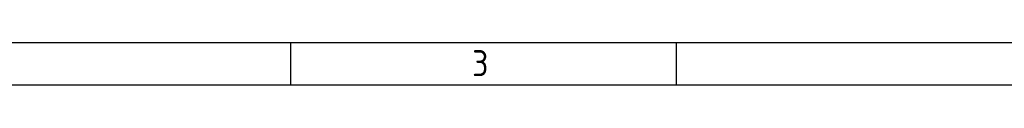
# Model space of a CAD drawing. Header units: millimetres. Extents: x 7 to 819, y 15 to 587.
# Tile 12 of 29: x 120.31 to 233.91, y 581.81 to 586.67. Entities that reach past the tile are written whole.
import ezdxf

# ---------------------------------------------------------------- set-up
doc = ezdxf.new("R2010")
doc.units = ezdxf.units.MM
doc.layers.add('Default', color=7, linetype='Continuous')

msp = doc.modelspace()

# ---------------------------------------------------------------- linework, layer by layer
at = {"layer": 'Default', "color": 7, "linetype": 'Continuous'}
for p, q in [((819.1001, 586.6698), (6.7081, 586.6698)), ((151.6001, 581.8093), (151.6001, 586.6698)), ((196.1001, 581.8093), (196.1001, 586.6698)), ((819.1001, 581.8093), (10.9778, 581.8093))]:
    msp.add_line(p, q, dxfattribs=at)

# ---------------------------------------------------------------- texts
at = {"layer": 'Default', "insert": (32.3605, 585.8351), "char_height": 3, "width": 763.840919, "attachment_point": 1}
msp.add_mtext('{\\fSolid Edge ISO|b1||i0||c0|p34;\\C7;\\H3.;\\W0.94;1                                          2                                      3                                      4                                   5                                       6                                     7                                   8                                     9                                      10                                 11                                      12                                    13                                  14                                     15                                   16                                     17                                  18}', dxfattribs=at)

doc.saveas('drawing.dxf')
